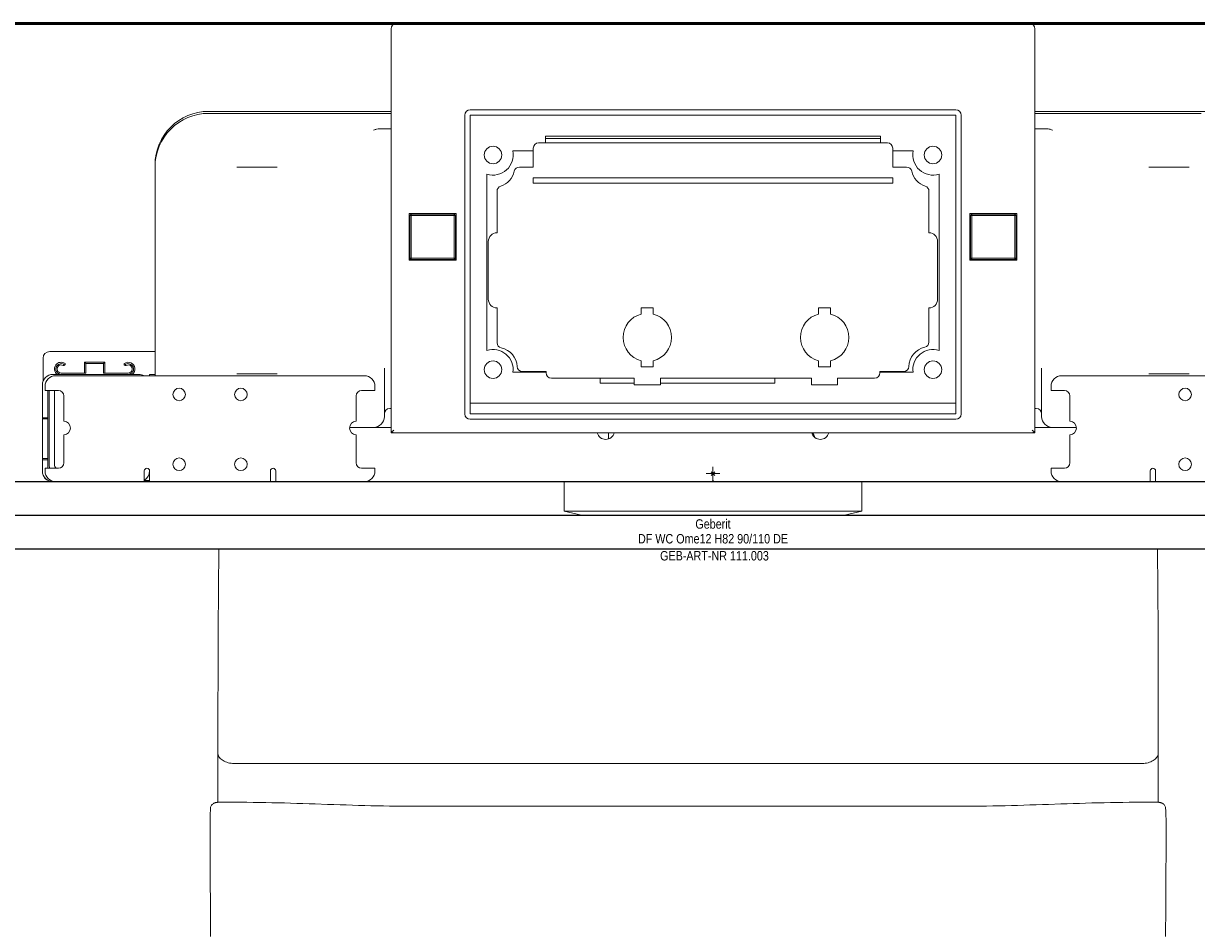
# Model space of a CAD drawing. Header units: millimetres. Extents: x 72202 to 304796, y 21658 to 519946.
# Tile 78 of 93: x 195968 to 196012, y 231973 to 232007. Entities that reach past the tile are written whole.
import ezdxf
from ezdxf.enums import TextEntityAlignment as Align

# ---------------------------------------------------------------- set-up
doc = ezdxf.new("R2010")
doc.units = ezdxf.units.MM
for name, color, linetype, lineweight in [('linia - gruba - projektowana', 170, 'Continuous', 50), ('LINIA- WYPOSAŻENIE SANITARNE', 160, 'Continuous', 15), ('WOD-KAN', 170, 'Continuous', 9), ('ŚCIANA G-K', 124, 'Continuous', 25)]:
    doc.layers.add(name, color=color, linetype=linetype, lineweight=lineweight)
doc.layers.add('LINIA-NIE DRUKOWAĆ', color=3, linetype='Continuous', lineweight=20, plot=False)
doc.styles.get("Standard").update_dxf_attribs({"font": 'ARIALN.TTF', "width": 0.75})

# ---------------------------------------------------------------- blocks, each defined once
blk = doc.blocks.new('VSDV')
at = {"layer": 'LINIA-NIE DRUKOWAĆ'}
for p, q in [((39660.828, -11241.763), (39637.228, -11241.763)), ((39637.028, -11241.963), (39637.028, -11256.913)), ((39661.028, -11256.913), (39661.028, -11241.963)), ((39658.078, -11244.978), (39639.978, -11244.978)), ((39637.028, -11245.038), (39630.228, -11245.038)), ((39630.228, -11245.113), (39637.028, -11245.113)), ((39639.778, -11245.178), (39639.778, -11256.313)), ((39639.978, -11256.313), (39639.978, -11245.178)), ((39639.978, -11245.178), (39658.078, -11245.178)), ((39658.078, -11245.178), (39658.078, -11256.313)), ((39658.278, -11256.313), (39658.278, -11245.178)), ((39667.828, -11245.038), (39661.028, -11245.038)), ((39661.028, -11245.113), (39667.228, -11245.113)), ((39636.629, -11245.684), (39637.028, -11245.684)), ((39661.028, -11245.684), (39661.426, -11245.684)), ((39642.528, -11246.213), (39655.528, -11246.213)), ((39642.778, -11246.213), (39642.778, -11245.963)), ((39642.778, -11245.963), (39655.278, -11245.963)), ((39655.278, -11246.053), (39642.778, -11246.053)), ((39655.278, -11245.963), (39655.278, -11246.213)), ((39641.563, -11246.513), (39642.328, -11246.513)), ((39642.328, -11247.113), (39642.328, -11246.413)), ((39655.728, -11246.413), (39655.728, -11247.113)), ((39655.728, -11246.513), (39656.493, -11246.513)), ((39628.228, -11247.038), (39628.228, -11247.113)), ((39628.228, -11247.113), (39628.228, -11254.888)), ((39631.778, -11247.113), (39631.28, -11247.113)), ((39631.778, -11247.113), (39632.277, -11247.113)), ((39632.776, -11247.113), (39632.277, -11247.113)), ((39641.812, -11247.113), (39642.328, -11247.113)), ((39655.728, -11247.113), (39656.244, -11247.113)), ((39665.778, -11247.113), (39665.28, -11247.113)), ((39665.778, -11247.113), (39666.277, -11247.113)), ((39666.776, -11247.113), (39666.277, -11247.113)), ((39640.603, -11253.947), (39640.603, -11247.378)), ((39642.328, -11247.513), (39642.828, -11247.513)), ((39642.328, -11247.713), (39642.328, -11247.513)), ((39642.828, -11247.513), (39646.571, -11247.513)), ((39646.924, -11247.513), (39646.571, -11247.513)), ((39646.924, -11247.513), (39647.281, -11247.513)), ((39647.281, -11247.513), (39647.635, -11247.513)), ((39650.421, -11247.513), (39647.635, -11247.513)), ((39650.421, -11247.513), (39650.774, -11247.513)), ((39650.774, -11247.513), (39651.131, -11247.513)), ((39651.485, -11247.513), (39651.131, -11247.513)), ((39651.485, -11247.513), (39655.228, -11247.513)), ((39655.228, -11247.513), (39655.728, -11247.513)), ((39655.728, -11247.513), (39655.728, -11247.713)), ((39657.453, -11247.378), (39657.453, -11253.947)), ((39640.978, -11249.563), (39640.978, -11248.016)), ((39642.828, -11247.713), (39642.328, -11247.713)), ((39646.571, -11247.713), (39642.828, -11247.713)), ((39646.571, -11247.713), (39646.924, -11247.713)), ((39647.281, -11247.713), (39646.924, -11247.713)), ((39647.635, -11247.713), (39647.281, -11247.713)), ((39647.635, -11247.713), (39650.421, -11247.713)), ((39650.774, -11247.713), (39650.421, -11247.713)), ((39651.131, -11247.713), (39650.774, -11247.713)), ((39651.131, -11247.713), (39651.485, -11247.713)), ((39655.228, -11247.713), (39651.485, -11247.713)), ((39655.728, -11247.713), (39655.228, -11247.713)), ((39657.078, -11248.016), (39657.078, -11249.563)), ((39637.703, -11248.838), (39639.453, -11248.838)), ((39637.703, -11250.588), (39637.703, -11248.838)), ((39637.728, -11248.913), (39637.778, -11248.863)), ((39637.778, -11248.913), (39637.728, -11248.913)), ((39637.728, -11248.913), (39637.728, -11250.513)), ((39637.778, -11248.863), (39637.778, -11248.913)), ((39639.378, -11248.863), (39637.778, -11248.863)), ((39637.778, -11250.513), (39637.778, -11248.913)), ((39637.778, -11248.913), (39639.378, -11248.913)), ((39639.378, -11248.863), (39639.428, -11248.913)), ((39639.378, -11248.913), (39639.378, -11248.863)), ((39639.428, -11248.913), (39639.378, -11248.913)), ((39639.378, -11248.913), (39639.378, -11250.513)), ((39639.428, -11250.513), (39639.428, -11248.913)), ((39639.453, -11248.838), (39639.453, -11250.588)), ((39658.603, -11248.838), (39660.353, -11248.838)), ((39658.603, -11250.588), (39658.603, -11248.838)), ((39658.628, -11248.913), (39658.678, -11248.863)), ((39658.678, -11248.913), (39658.628, -11248.913)), ((39658.628, -11248.913), (39658.628, -11250.513)), ((39658.678, -11248.863), (39658.678, -11248.913)), ((39660.278, -11248.863), (39658.678, -11248.863)), ((39658.678, -11250.513), (39658.678, -11248.913)), ((39658.678, -11248.913), (39660.278, -11248.913)), ((39660.278, -11248.863), (39660.328, -11248.913)), ((39660.278, -11248.913), (39660.278, -11248.863)), ((39660.328, -11248.913), (39660.278, -11248.913)), ((39660.278, -11248.913), (39660.278, -11250.513)), ((39660.328, -11250.513), (39660.328, -11248.913)), ((39660.353, -11248.838), (39660.353, -11250.588)), ((39640.653, -11252.038), (39640.653, -11249.888)), ((39657.403, -11249.888), (39657.403, -11252.038)), ((39639.453, -11250.588), (39637.703, -11250.588)), ((39637.728, -11250.513), (39637.728, -11250.588)), ((39637.728, -11250.513), (39637.778, -11250.513)), ((39637.778, -11250.563), (39637.728, -11250.513)), ((39637.778, -11250.513), (39637.778, -11250.563)), ((39639.378, -11250.513), (39637.778, -11250.513)), ((39637.778, -11250.563), (39639.378, -11250.563)), ((39639.378, -11250.563), (39639.378, -11250.513)), ((39639.428, -11250.513), (39639.378, -11250.563)), ((39639.378, -11250.513), (39639.428, -11250.513)), ((39639.428, -11250.588), (39639.428, -11250.513)), ((39660.353, -11250.588), (39658.603, -11250.588)), ((39658.628, -11250.513), (39658.628, -11250.588)), ((39658.628, -11250.513), (39658.678, -11250.513)), ((39658.678, -11250.563), (39658.628, -11250.513)), ((39658.678, -11250.513), (39658.678, -11250.563)), ((39660.278, -11250.513), (39658.678, -11250.513)), ((39658.678, -11250.563), (39660.278, -11250.563)), ((39660.278, -11250.563), (39660.278, -11250.513)), ((39660.328, -11250.513), (39660.278, -11250.563)), ((39660.278, -11250.513), (39660.328, -11250.513)), ((39660.328, -11250.588), (39660.328, -11250.513)), ((39640.978, -11253.659), (39640.978, -11252.363)), ((39646.353, -11252.363), (39646.803, -11252.363)), ((39646.353, -11252.591), (39646.353, -11252.363)), ((39646.803, -11252.363), (39646.803, -11252.591)), ((39652.963, -11252.363), (39653.413, -11252.363)), ((39652.963, -11252.591), (39652.963, -11252.363)), ((39653.413, -11252.363), (39653.413, -11252.591)), ((39657.078, -11252.363), (39657.078, -11253.634)), ((39628.228, -11253.988), (39624.303, -11253.988)), ((39624.053, -11254.238), (39624.053, -11255.098)), ((39625.598, -11254.388), (39625.598, -11254.788)), ((39625.648, -11254.438), (39625.598, -11254.388)), ((39626.358, -11254.388), (39625.598, -11254.388)), ((39625.648, -11254.788), (39625.648, -11254.438)), ((39625.648, -11254.438), (39626.308, -11254.438)), ((39626.308, -11254.438), (39626.358, -11254.388)), ((39626.308, -11254.438), (39626.308, -11254.788)), ((39626.358, -11254.788), (39626.358, -11254.388)), ((39636.778, -11254.813), (39636.778, -11254.613)), ((39646.353, -11254.563), (39646.353, -11254.334)), ((39646.803, -11254.563), (39646.353, -11254.563)), ((39646.803, -11254.334), (39646.803, -11254.563)), ((39652.963, -11254.563), (39652.963, -11254.334)), ((39653.413, -11254.563), (39652.963, -11254.563)), ((39653.413, -11254.334), (39653.413, -11254.563)), ((39661.278, -11254.613), (39661.278, -11254.813)), ((39627.628, -11254.838), (39624.428, -11254.838)), ((39624.528, -11254.888), (39636.028, -11254.888)), ((39624.728, -11254.788), (39625.648, -11254.788)), ((39627.228, -11254.788), (39626.308, -11254.788)), ((39628.228, -11254.838), (39628.028, -11254.838)), ((39628.028, -11254.888), (39628.028, -11254.838)), ((39631.28, -11254.813), (39631.778, -11254.813)), ((39632.277, -11254.813), (39631.778, -11254.813)), ((39632.277, -11254.813), (39632.776, -11254.813)), ((39636.778, -11254.813), (39636.778, -11256.413)), ((39642.803, -11254.763), (39641.571, -11254.763)), ((39642.803, -11254.738), (39641.927, -11254.738)), ((39642.803, -11254.783), (39642.803, -11254.738)), ((39646.091, -11254.983), (39643.003, -11254.983)), ((39644.818, -11255.163), (39644.818, -11254.983)), ((39646.091, -11255.233), (39646.091, -11254.983)), ((39652.701, -11254.983), (39647.065, -11254.983)), ((39647.065, -11254.983), (39647.065, -11255.233)), ((39651.338, -11254.983), (39651.338, -11255.163)), ((39652.701, -11255.233), (39652.701, -11254.983)), ((39655.053, -11254.983), (39653.675, -11254.983)), ((39653.675, -11254.983), (39653.675, -11255.233)), ((39655.253, -11254.738), (39655.253, -11254.783)), ((39656.128, -11254.738), (39655.253, -11254.738)), ((39656.485, -11254.763), (39655.253, -11254.763)), ((39661.278, -11256.413), (39661.278, -11254.813)), ((39662.028, -11254.888), (39673.528, -11254.888)), ((39665.28, -11254.813), (39665.778, -11254.813)), ((39666.277, -11254.813), (39665.778, -11254.813)), ((39666.277, -11254.813), (39666.776, -11254.813)), ((39624.028, -11255.238), (39624.028, -11256.458)), ((39624.128, -11255.438), (39624.128, -11255.288)), ((39624.128, -11255.438), (39624.628, -11255.438)), ((39624.228, -11255.438), (39624.228, -11256.458)), ((39624.278, -11255.488), (39624.278, -11258.188)), ((39624.478, -11255.488), (39624.478, -11258.188)), ((39635.928, -11255.438), (39636.428, -11255.438)), ((39636.428, -11255.288), (39636.428, -11255.438)), ((39646.091, -11255.163), (39644.818, -11255.163)), ((39647.065, -11255.233), (39646.091, -11255.233)), ((39651.338, -11255.163), (39647.065, -11255.163)), ((39653.675, -11255.233), (39652.701, -11255.233)), ((39661.628, -11255.438), (39661.628, -11255.288)), ((39661.628, -11255.438), (39662.128, -11255.438)), ((39624.828, -11255.638), (39624.828, -11256.588)), ((39635.728, -11256.588), (39635.728, -11255.638)), ((39639.978, -11255.913), (39658.078, -11255.913)), ((39662.328, -11255.638), (39662.328, -11256.588)), ((39636.978, -11256.113), (39637.028, -11256.113)), ((39658.078, -11256.313), (39639.978, -11256.313)), ((39661.028, -11256.113), (39661.078, -11256.113)), ((39624.028, -11256.458), (39624.228, -11256.458)), ((39624.028, -11256.498), (39624.028, -11256.458)), ((39624.028, -11256.498), (39624.228, -11256.498)), ((39624.028, -11257.978), (39624.028, -11256.498)), ((39624.228, -11256.458), (39624.228, -11256.498)), ((39624.228, -11256.498), (39624.228, -11257.978)), ((39635.479, -11256.813), (39636.378, -11256.813)), ((39636.378, -11256.813), (39637.028, -11256.813)), ((39639.978, -11256.513), (39658.078, -11256.513)), ((39661.028, -11256.813), (39661.678, -11256.813)), ((39661.678, -11256.813), (39662.577, -11256.813)), ((39624.828, -11257.088), (39624.828, -11258.138)), ((39635.728, -11258.138), (39635.728, -11257.088)), ((39637.028, -11257.013), (39637.028, -11256.913)), ((39637.128, -11257.013), (39637.028, -11257.013)), ((39637.128, -11256.913), (39637.057, -11256.983)), ((39637.128, -11257.013), (39660.928, -11257.013)), ((39645.128, -11257.247), (39645.128, -11257.013)), ((39660.999, -11256.983), (39660.928, -11256.913)), ((39661.028, -11257.013), (39660.928, -11257.013)), ((39661.028, -11256.913), (39661.028, -11257.013)), ((39662.328, -11257.088), (39662.328, -11258.138)), ((39624.028, -11257.978), (39624.228, -11257.978)), ((39624.028, -11258.018), (39624.028, -11257.978)), ((39624.228, -11258.018), (39624.028, -11258.018)), ((39624.028, -11258.018), (39624.028, -11258.438)), ((39624.228, -11257.978), (39624.228, -11258.018)), ((39624.228, -11258.018), (39624.228, -11258.338)), ((39624.128, -11258.438), (39624.128, -11258.338)), ((39624.628, -11258.338), (39624.128, -11258.338)), ((39627.828, -11258.838), (39627.828, -11258.438)), ((39628.028, -11258.838), (39628.028, -11258.438)), ((39632.528, -11258.838), (39632.528, -11258.438)), ((39632.728, -11258.438), (39632.728, -11258.838)), ((39636.428, -11258.338), (39635.928, -11258.338)), ((39636.428, -11258.338), (39636.428, -11258.438)), ((39649.028, -11258.538), (39648.778, -11258.538)), ((39648.957, -11258.608), (39649.099, -11258.467)), ((39648.957, -11258.467), (39649.099, -11258.608)), ((39649.028, -11258.538), (39649.028, -11258.288)), ((39649.028, -11258.538), (39649.278, -11258.538)), ((39649.028, -11258.538), (39649.028, -11258.788)), ((39661.628, -11258.438), (39661.628, -11258.338)), ((39662.128, -11258.338), (39661.628, -11258.338)), ((39665.328, -11258.838), (39665.328, -11258.438)), ((39665.528, -11258.838), (39665.528, -11258.438)), ((39624.528, -11258.838), (39624.428, -11258.838)), ((39627.828, -11258.838), (39624.528, -11258.838)), ((39627.828, -11258.788), (39628.028, -11258.788)), ((39632.528, -11258.838), (39628.028, -11258.838)), ((39632.728, -11258.838), (39632.528, -11258.838)), ((39636.028, -11258.838), (39632.728, -11258.838)), ((39649.013, -11258.838), (39636.028, -11258.838)), ((39643.478, -11259.938), (39643.478, -11258.838)), ((39649.013, -11258.808), (39649.013, -11258.838)), ((39649.013, -11258.808), (39649.043, -11258.808)), ((39649.043, -11258.838), (39649.013, -11258.838)), ((39649.043, -11258.838), (39649.043, -11258.808)), ((39662.028, -11258.838), (39649.043, -11258.838)), ((39654.578, -11259.938), (39654.578, -11258.838)), ((39665.328, -11258.838), (39662.028, -11258.838)), ((39665.528, -11258.838), (39665.328, -11258.838)), ((39670.028, -11258.838), (39665.528, -11258.838)), ((39654.578, -11259.938), (39643.478, -11259.938)), ((39644.128, -11260.089), (39643.478, -11259.938)), ((39653.928, -11260.089), (39644.128, -11260.089)), ((39653.928, -11260.089), (39654.578, -11259.938))]:
    blk.add_line(p, q, dxfattribs=at)
for centre, radius in [((39640.828, -11246.663), 0.325), ((39657.228, -11246.663), 0.325), ((39640.828, -11254.663), 0.325), ((39657.228, -11254.663), 0.325), ((39629.128, -11255.588), 0.235), ((39631.428, -11255.588), 0.235), ((39666.628, -11255.588), 0.235), ((39629.128, -11258.188), 0.235), ((39631.428, -11258.188), 0.235), ((39666.628, -11258.188), 0.235)]:
    blk.add_circle(centre, radius, dxfattribs=at)
for centre, radius, start, end in [((39637.228, -11241.963), 0.2, 90, 180), ((39660.828, -11241.963), 0.2, 0, 90), ((39639.978, -11245.178), 0.2, 90, 180), ((39658.078, -11245.178), 0.2, 0, 90), ((39630.228, -11247.038), 2, 90, 180), ((39630.228, -11247.113), 2, 90, 180), ((39642.528, -11246.413), 0.2, 90, 180), ((39655.528, -11246.413), 0.2, 0, 90), ((39640.828, -11246.663), 0.75, 252.5424, 11.537), ((39657.228, -11246.663), 0.75, 168.463, 287.4576), ((39641.812, -11247.313), 0.2, 90, 167.8468), ((39656.244, -11247.313), 0.2, 12.1532, 90), ((39640.883, -11247.113), 0.75, 288.0748, 347.8468), ((39657.173, -11247.113), 0.75, 192.1532, 251.9252), ((39641.178, -11248.016), 0.2, 108.0748, 180), ((39656.878, -11248.016), 0.2, 0, 71.9252), ((39640.978, -11249.888), 0.325, 90, 180), ((39657.078, -11249.888), 0.325, 0, 90), ((39640.978, -11252.038), 0.325, 180, 270), ((39657.078, -11252.038), 0.325, 270, 0), ((39646.578, -11253.463), 0.9, 104.4775, 255.5225), ((39646.578, -11253.463), 0.9, 284.4775, 75.5225), ((39653.188, -11253.463), 0.9, 104.4775, 255.5225), ((39653.188, -11253.463), 0.9, 284.4775, 75.5225), ((39641.178, -11253.659), 0.2, 180, 257.8468), ((39656.878, -11253.634), 0.2, 282.1532, 0), ((39624.303, -11254.238), 0.25, 90, 180), ((39640.828, -11254.663), 0.75, 352.3377, 107.4576), ((39640.978, -11254.588), 0.75, 3.017, 77.8468), ((39657.078, -11254.563), 0.75, 102.1532, 178.492), ((39657.228, -11254.663), 0.75, 72.5424, 187.6623), ((39624.728, -11254.638), 0.25, 53.1301, 233.1301), ((39624.728, -11254.638), 0.2, 45.6385, 270), ((39624.728, -11254.638), 0.15, 60, 270), ((39624.828, -11254.464), 0.05, 240, 322.8192), ((39627.228, -11254.638), 0.25, 306.8699, 126.8699), ((39627.228, -11254.638), 0.2, 270, 134.3615), ((39627.128, -11254.464), 0.05, 217.1808, 300), ((39627.228, -11254.638), 0.15, 270, 120), ((39641.927, -11254.538), 0.2, 183.017, 270), ((39656.128, -11254.538), 0.2, 270, 358.492), ((39624.428, -11255.238), 0.4, 90, 180), ((39624.528, -11255.288), 0.4, 90, 180), ((39627.628, -11255.238), 0.4, 61.045, 90), ((39636.028, -11255.288), 0.4, 0, 90), ((39643.003, -11254.783), 0.2, 180, 270), ((39655.053, -11254.783), 0.2, 270, 0), ((39662.028, -11255.288), 0.4, 90, 180), ((39624.678, -11255.488), 0.4, 172.8192, 180), ((39624.678, -11255.488), 0.2, 165.5225, 180), ((39624.628, -11255.638), 0.2, 0, 90), ((39635.928, -11255.638), 0.2, 90, 180), ((39662.128, -11255.638), 0.2, 0, 90), ((39636.978, -11256.313), 0.2, 90, 180), ((39639.978, -11256.313), 0.2, 180, 270), ((39658.078, -11256.313), 0.2, 270, 0), ((39661.078, -11256.313), 0.2, 0, 90), ((39624.828, -11256.838), 0.25, 270, 90), ((39635.728, -11256.838), 0.25, 90, 270), ((39636.378, -11256.413), 0.4, 270, 0), ((39661.678, -11256.413), 0.4, 180, 270), ((39662.328, -11256.838), 0.25, 270, 90), ((39637.128, -11256.913), 0.1, 180, 225), ((39637.128, -11256.913), 0.1, 225, 270), ((39645.028, -11256.938), 0.325, 193.3424, 346.6576), ((39653.028, -11256.938), 0.325, 193.3424, 346.6576), ((39652.528, -11257.238), 0.3, 8.9608, 48.5904), ((39660.928, -11256.913), 0.1, 270, 315), ((39660.928, -11256.913), 0.1, 315, 0), ((39624.428, -11258.438), 0.4, 180, 270), ((39624.528, -11258.438), 0.4, 180, 270), ((39624.678, -11258.188), 0.4, 180, 202.0243), ((39624.678, -11258.188), 0.2, 180, 228.5904), ((39624.628, -11258.138), 0.2, 270, 0), ((39627.928, -11258.438), 0.1, 0, 180), ((39627.628, -11258.438), 0.4, 300, 0), ((39632.628, -11258.438), 0.1, 0, 180), ((39635.928, -11258.138), 0.2, 180, 270), ((39636.028, -11258.438), 0.4, 270, 0), ((39662.028, -11258.438), 0.4, 180, 270), ((39662.128, -11258.138), 0.2, 270, 0), ((39665.428, -11258.438), 0.1, 0, 180), ((39624.303, -11258.538), 0.25, 192.5561, 244.7635)]:
    blk.add_arc(centre, radius, start, end, dxfattribs=at)
for points, knots in [([(39636.629, -11245.684), (39636.621, -11245.684), (39636.613, -11245.684), (39636.563, -11245.686), (39636.523, -11245.692), (39636.447, -11245.711), (39636.412, -11245.723), (39636.378, -11245.74), (39636.378, -11245.74), (39636.378, -11245.74)], [0, 0, 0, 0, 0.0252632, 0.0252632, 0.1481022, 0.1481022, 0.2666074, 0.2666074, 0.2676793, 0.2676793, 0.2676793, 0.2676793]), ([(39661.678, -11245.74), (39661.678, -11245.74), (39661.677, -11245.74), (39661.641, -11245.722), (39661.602, -11245.708), (39661.517, -11245.689), (39661.472, -11245.684), (39661.426, -11245.684)], [-0.0010763, -0.0010763, -0.0010763, -0.0010763, 0, 0, 0.1303988, 0.1303988, 0.268066, 0.268066, 0.268066, 0.268066]), ([(39624.878, -11254.464), (39624.878, -11254.47), (39624.877, -11254.476), (39624.873, -11254.486), (39624.871, -11254.491), (39624.868, -11254.495)], [0.31713592, 0.31713592, 0.31713592, 0.31713592, 0.33808115, 0.33808115, 0.35843629, 0.35843629, 0.35843629, 0.35843629]), ([(39627.088, -11254.495), (39627.085, -11254.491), (39627.082, -11254.486), (39627.079, -11254.476), (39627.078, -11254.47), (39627.078, -11254.464)], [0.16351927, 0.16351927, 0.16351927, 0.16351927, 0.1838744, 0.1838744, 0.20481963, 0.20481963, 0.20481963, 0.20481963])]:
    blk.add_open_spline(points, degree=3, knots=knots, dxfattribs=at)
for points, weights in [([(39624.878, -11254.464), (39624.878, -11254.452), (39624.878, -11254.438)], [1.08976678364, 1.11538659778, 1.13803831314]), ([(39627.078, -11254.438), (39627.078, -11254.452), (39627.078, -11254.464)], [1.13803831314, 1.11538659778, 1.08976678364])]:
    blk.add_rational_spline(points, weights, degree=2, dxfattribs=at)
for s, p in [('Geberit', (39649.028, -11260.589)), ('DF WC Ome12 H82 90/110 DE', (39649.028, -11261.139)), ('GEB-ART-NR 111.003', (39649.083, -11261.773))]:
    blk.add_text(s, height=0.35, dxfattribs=at).set_placement(p, align=Align.CENTER)
blk = doc.blocks.new('drehj')
at = {"layer": 'WOD-KAN'}
for p, q in [((-5695.206, 14942.739), (-5695.214, 14941.653)), ((-5659.603, 14941.653), (-5659.611, 14942.739)), ((-5695.214, 14941.653), (-5695.22, 14940.567)), ((-5659.596, 14940.567), (-5659.603, 14941.653)), ((-5695.222, 14940.338), (-5695.223, 14940.11)), ((-5695.22, 14940.567), (-5695.222, 14940.338)), ((-5659.595, 14940.338), (-5659.596, 14940.567)), ((-5659.594, 14940.11), (-5659.595, 14940.338)), ((-5695.224, 14939.881), (-5695.225, 14939.653)), ((-5695.223, 14940.11), (-5695.224, 14939.881)), ((-5659.593, 14939.881), (-5659.594, 14940.11)), ((-5659.592, 14939.653), (-5659.593, 14939.881)), ((-5695.225, 14939.653), (-5695.226, 14939.424)), ((-5695.226, 14939.424), (-5695.226, 14939.196)), ((-5659.591, 14939.424), (-5659.592, 14939.653)), ((-5659.59, 14939.196), (-5659.591, 14939.424)), ((-5695.227, 14938.967), (-5695.228, 14938.739)), ((-5695.226, 14939.196), (-5695.227, 14938.967)), ((-5659.59, 14938.967), (-5659.59, 14939.196)), ((-5659.589, 14938.739), (-5659.59, 14938.967)), ((-5695.228, 14938.739), (-5695.228, 14938.612)), ((-5695.228, 14938.612), (-5695.227, 14938.487)), ((-5695.227, 14938.487), (-5695.225, 14938.366)), ((-5659.592, 14938.366), (-5659.59, 14938.487)), ((-5659.59, 14938.487), (-5659.589, 14938.612)), ((-5659.589, 14938.612), (-5659.589, 14938.739)), ((-5695.225, 14938.366), (-5695.222, 14938.251)), ((-5695.222, 14938.251), (-5695.219, 14938.144)), ((-5695.219, 14938.144), (-5695.215, 14938.046)), ((-5695.215, 14938.046), (-5695.21, 14937.96)), ((-5659.607, 14937.96), (-5659.602, 14938.046)), ((-5659.602, 14938.046), (-5659.598, 14938.144)), ((-5659.598, 14938.144), (-5659.595, 14938.251)), ((-5659.595, 14938.251), (-5659.592, 14938.366)), ((-5695.21, 14937.96), (-5695.206, 14937.929)), ((-5695.206, 14937.929), (-5695.197, 14937.899)), ((-5695.197, 14937.899), (-5695.184, 14937.872)), ((-5695.184, 14937.872), (-5695.169, 14937.848)), ((-5695.169, 14937.848), (-5695.151, 14937.827)), ((-5695.151, 14937.827), (-5695.13, 14937.808)), ((-5695.13, 14937.808), (-5695.107, 14937.791)), ((-5695.107, 14937.791), (-5695.098, 14937.785)), ((-5695.098, 14937.785), (-5695.088, 14937.78)), ((-5695.088, 14937.78), (-5695.078, 14937.775)), ((-5695.078, 14937.775), (-5695.068, 14937.77)), ((-5695.068, 14937.77), (-5695.058, 14937.766)), ((-5695.058, 14937.766), (-5695.047, 14937.762)), ((-5695.047, 14937.762), (-5695.036, 14937.758)), ((-5695.036, 14937.758), (-5695.025, 14937.755)), ((-5695.025, 14937.755), (-5695.014, 14937.752)), ((-5695.014, 14937.752), (-5694.994, 14937.748)), ((-5694.994, 14937.748), (-5694.984, 14937.747)), ((-5694.984, 14937.747), (-5694.974, 14937.745)), ((-5694.974, 14937.745), (-5694.963, 14937.744)), ((-5694.963, 14937.744), (-5694.951, 14937.742)), ((-5694.951, 14937.742), (-5694.939, 14937.742)), ((-5694.939, 14937.742), (-5694.926, 14937.741)), ((-5694.934, 14936.731), (-5694.933, 14937.741)), ((-5694.926, 14937.741), (-5694.913, 14937.74)), ((-5694.913, 14937.74), (-5694.897, 14937.74)), ((-5694.897, 14937.74), (-5694.882, 14937.74)), ((-5694.882, 14937.74), (-5694.32, 14937.74)), ((-5694.32, 14937.74), (-5694.086, 14937.741)), ((-5694.086, 14937.741), (-5693.852, 14937.742)), ((-5693.852, 14937.742), (-5693.618, 14937.745)), ((-5693.618, 14937.745), (-5693.385, 14937.748)), ((-5693.385, 14937.748), (-5693.153, 14937.752)), ((-5693.153, 14937.752), (-5692.921, 14937.757)), ((-5692.921, 14937.757), (-5692.69, 14937.762)), ((-5692.69, 14937.762), (-5692.458, 14937.768)), ((-5692.458, 14937.768), (-5692.226, 14937.775)), ((-5692.226, 14937.775), (-5691.995, 14937.782)), ((-5691.995, 14937.782), (-5691.764, 14937.789)), ((-5691.764, 14937.789), (-5691.534, 14937.796)), ((-5691.534, 14937.796), (-5691.304, 14937.804)), ((-5691.304, 14937.804), (-5690.845, 14937.819)), ((-5690.845, 14937.819), (-5690.615, 14937.827)), ((-5690.615, 14937.827), (-5690.384, 14937.834)), ((-5690.384, 14937.834), (-5690.154, 14937.842)), ((-5690.154, 14937.842), (-5689.923, 14937.849)), ((-5689.923, 14937.849), (-5689.692, 14937.856)), ((-5689.692, 14937.856), (-5689.46, 14937.862)), ((-5689.46, 14937.862), (-5689.23, 14937.868)), ((-5689.23, 14937.868), (-5688.998, 14937.874)), ((-5688.998, 14937.874), (-5688.766, 14937.878)), ((-5688.766, 14937.878), (-5688.533, 14937.882)), ((-5688.533, 14937.882), (-5688.3, 14937.885)), ((-5688.3, 14937.885), (-5688.066, 14937.888)), ((-5688.066, 14937.888), (-5687.832, 14937.889)), ((-5687.832, 14937.889), (-5667.185, 14937.89)), ((-5687.832, 14937.889), (-5687.804, 14937.889)), ((-5687.804, 14937.889), (-5687.775, 14937.889)), ((-5687.775, 14937.889), (-5687.746, 14937.889)), ((-5687.746, 14937.889), (-5687.718, 14937.889)), ((-5687.718, 14937.889), (-5687.689, 14937.889)), ((-5687.689, 14937.889), (-5687.661, 14937.89)), ((-5687.661, 14937.89), (-5687.632, 14937.89)), ((-5667.185, 14937.89), (-5667.156, 14937.89)), ((-5667.156, 14937.89), (-5667.127, 14937.889)), ((-5667.127, 14937.889), (-5667.099, 14937.889)), ((-5667.099, 14937.889), (-5667.07, 14937.889)), ((-5667.07, 14937.889), (-5667.042, 14937.889)), ((-5667.042, 14937.889), (-5667.013, 14937.889)), ((-5667.013, 14937.889), (-5666.985, 14937.889)), ((-5666.985, 14937.889), (-5666.751, 14937.888)), ((-5666.751, 14937.888), (-5666.517, 14937.885)), ((-5666.517, 14937.885), (-5666.283, 14937.882)), ((-5666.283, 14937.882), (-5666.051, 14937.878)), ((-5666.051, 14937.878), (-5665.819, 14937.874)), ((-5665.819, 14937.874), (-5665.587, 14937.868)), ((-5665.587, 14937.868), (-5665.357, 14937.862)), ((-5665.357, 14937.862), (-5665.125, 14937.856)), ((-5665.125, 14937.856), (-5664.894, 14937.849)), ((-5664.894, 14937.849), (-5664.663, 14937.842)), ((-5664.663, 14937.842), (-5664.433, 14937.834)), ((-5664.433, 14937.834), (-5664.202, 14937.827)), ((-5664.202, 14937.827), (-5663.972, 14937.819)), ((-5663.972, 14937.819), (-5663.513, 14937.804)), ((-5663.513, 14937.804), (-5663.283, 14937.796)), ((-5663.283, 14937.796), (-5663.052, 14937.789)), ((-5663.052, 14937.789), (-5662.822, 14937.782)), ((-5662.822, 14937.782), (-5662.591, 14937.775)), ((-5662.591, 14937.775), (-5662.359, 14937.768)), ((-5662.359, 14937.768), (-5662.127, 14937.762)), ((-5662.127, 14937.762), (-5661.896, 14937.757)), ((-5661.896, 14937.757), (-5661.664, 14937.752)), ((-5661.664, 14937.752), (-5661.432, 14937.748)), ((-5661.432, 14937.748), (-5661.199, 14937.745)), ((-5661.199, 14937.745), (-5660.965, 14937.742)), ((-5660.965, 14937.742), (-5660.731, 14937.741)), ((-5660.731, 14937.741), (-5660.496, 14937.74)), ((-5660.496, 14937.74), (-5659.935, 14937.74)), ((-5659.935, 14937.74), (-5659.919, 14937.74)), ((-5659.919, 14937.74), (-5659.904, 14937.74)), ((-5659.904, 14937.74), (-5659.891, 14937.741)), ((-5659.891, 14937.741), (-5659.878, 14937.742)), ((-5659.884, 14937.741), (-5659.883, 14936.731)), ((-5659.878, 14937.742), (-5659.866, 14937.742)), ((-5659.866, 14937.742), (-5659.854, 14937.744)), ((-5659.854, 14937.744), (-5659.843, 14937.745)), ((-5659.843, 14937.745), (-5659.833, 14937.747)), ((-5659.833, 14937.747), (-5659.823, 14937.748)), ((-5659.823, 14937.748), (-5659.803, 14937.752)), ((-5659.803, 14937.752), (-5659.792, 14937.755)), ((-5659.792, 14937.755), (-5659.781, 14937.758)), ((-5659.781, 14937.758), (-5659.77, 14937.762)), ((-5659.77, 14937.762), (-5659.759, 14937.766)), ((-5659.759, 14937.766), (-5659.749, 14937.77)), ((-5659.749, 14937.77), (-5659.738, 14937.775)), ((-5659.738, 14937.775), (-5659.728, 14937.78)), ((-5659.728, 14937.78), (-5659.719, 14937.785)), ((-5659.719, 14937.785), (-5659.71, 14937.791)), ((-5659.71, 14937.791), (-5659.687, 14937.808)), ((-5659.687, 14937.808), (-5659.666, 14937.827)), ((-5659.666, 14937.827), (-5659.648, 14937.848)), ((-5659.648, 14937.848), (-5659.633, 14937.872)), ((-5659.633, 14937.872), (-5659.62, 14937.899)), ((-5659.62, 14937.899), (-5659.611, 14937.929)), ((-5659.611, 14937.929), (-5659.607, 14937.96)), ((-5694.935, 14936.604), (-5694.934, 14936.731)), ((-5659.883, 14936.731), (-5659.882, 14936.604)), ((-5694.936, 14936.112), (-5694.935, 14936.351)), ((-5694.935, 14936.477), (-5694.935, 14936.604)), ((-5694.935, 14936.351), (-5694.935, 14936.477)), ((-5694.653, 14936.235), (-5694.698, 14936.215)), ((-5694.604, 14936.253), (-5694.653, 14936.235)), ((-5694.554, 14936.267), (-5694.604, 14936.253)), ((-5694.501, 14936.279), (-5694.554, 14936.267)), ((-5694.447, 14936.287), (-5694.501, 14936.279)), ((-5694.392, 14936.292), (-5694.447, 14936.287)), ((-5694.337, 14936.293), (-5694.392, 14936.292)), ((-5677.408, 14936.293), (-5694.337, 14936.293)), ((-5660.48, 14936.293), (-5677.408, 14936.293)), ((-5660.425, 14936.292), (-5660.48, 14936.293)), ((-5660.37, 14936.287), (-5660.425, 14936.292)), ((-5660.316, 14936.279), (-5660.37, 14936.287)), ((-5660.263, 14936.267), (-5660.316, 14936.279)), ((-5660.213, 14936.253), (-5660.263, 14936.267)), ((-5660.164, 14936.235), (-5660.213, 14936.253)), ((-5660.118, 14936.215), (-5660.164, 14936.235)), ((-5659.882, 14936.604), (-5659.882, 14936.477)), ((-5659.882, 14936.477), (-5659.882, 14936.351)), ((-5659.882, 14936.351), (-5659.881, 14936.112)), ((-5694.937, 14936.002), (-5694.936, 14936.112)), ((-5694.937, 14935.902), (-5694.937, 14936.002)), ((-5694.934, 14935.938), (-5694.937, 14935.902)), ((-5694.936, 14934.37), (-5694.937, 14935.889)), ((-5694.927, 14935.974), (-5694.934, 14935.938)), ((-5694.914, 14936.009), (-5694.927, 14935.974)), ((-5694.896, 14936.044), (-5694.914, 14936.009)), ((-5694.874, 14936.077), (-5694.896, 14936.044)), ((-5694.847, 14936.108), (-5694.874, 14936.077)), ((-5694.816, 14936.138), (-5694.847, 14936.108)), ((-5694.78, 14936.166), (-5694.816, 14936.138)), ((-5694.741, 14936.191), (-5694.78, 14936.166)), ((-5694.698, 14936.215), (-5694.741, 14936.191)), ((-5660.076, 14936.191), (-5660.118, 14936.215)), ((-5660.037, 14936.166), (-5660.076, 14936.191)), ((-5660.001, 14936.138), (-5660.037, 14936.166)), ((-5659.97, 14936.108), (-5660.001, 14936.138)), ((-5659.943, 14936.077), (-5659.97, 14936.108)), ((-5659.92, 14936.044), (-5659.943, 14936.077)), ((-5659.903, 14936.009), (-5659.92, 14936.044)), ((-5659.89, 14935.974), (-5659.903, 14936.009)), ((-5659.883, 14935.938), (-5659.89, 14935.974)), ((-5659.88, 14935.902), (-5659.883, 14935.938)), ((-5659.881, 14936.112), (-5659.88, 14936.002)), ((-5659.881, 14934.37), (-5659.88, 14935.889)), ((-5659.88, 14936.002), (-5659.88, 14935.902)), ((-5694.932, 14932.851), (-5694.936, 14934.37)), ((-5659.885, 14932.851), (-5659.881, 14934.37)), ((-5694.926, 14931.333), (-5694.932, 14932.851)), ((-5659.891, 14931.333), (-5659.885, 14932.851)), ((-5694.918, 14929.814), (-5694.926, 14931.333)), ((-5659.899, 14929.814), (-5659.891, 14931.333)), ((-5694.902, 14928.295), (-5694.918, 14929.814)), ((-5659.915, 14928.295), (-5659.899, 14929.814)), ((-5694.308, 14928.295), (-5694.902, 14928.295)), ((-5694.868, 14928.295), (-5694.16, 14928.295)), ((-5694.16, 14928.295), (-5662.562, 14928.295)), ((-5662.562, 14928.295), (-5660.656, 14928.295)), ((-5660.656, 14928.295), (-5659.949, 14928.295)), ((-5660.508, 14928.295), (-5660.423, 14928.295)), ((-5660.423, 14928.295), (-5660.259, 14928.295)), ((-5660.259, 14928.295), (-5660.055, 14928.295)), ((-5660.055, 14928.295), (-5659.963, 14928.295)), ((-5659.963, 14928.295), (-5659.915, 14928.295))]:
    blk.add_line(p, q, dxfattribs=at)

msp = doc.modelspace()

# ---------------------------------------------------------------- linework, layer by layer
at = {"layer": 'linia - gruba - projektowana'}
msp.add_line((195818.292, 232006.874), (196118.292, 232006.874), dxfattribs=at)
at = {"layer": 'LINIA-NIE DRUKOWAĆ'}
msp.add_lwpolyline([(196048.292, 232006.874), (196048.292, 231813.874), (195940.292, 231813.874), (195940.292, 231823.874), (195932.292, 231823.874), (195932.292, 231813.874), (195818.292, 231813.874), (195818.292, 232006.874), (195932.292, 232006.874), (195932.292, 231913.874), (195940.292, 231913.874), (195940.292, 232006.874), (196048.292, 232006.874)], dxfattribs=at)
at = {"layer": 'ŚCIANA G-K'}
msp.add_line((196046.292, 231989.799), (195942.292, 231989.799), dxfattribs=at)
at = {"layer": 'ŚCIANA G-K', "ltscale": 1.2}
for p, q in [((195942.292, 231988.549), (196046.292, 231988.549)), ((195942.292, 231987.299), (196046.292, 231987.299))]:
    msp.add_line(p, q, dxfattribs=at)

# ---------------------------------------------------------------- block references
at = {"layer": 'LINIA- WYPOSAŻENIE SANITARNE'}
msp.add_blockref('VSDV', (156344.749, 243248.637), dxfattribs=at)
at = {"layer": 'WOD-KAN', "rotation": 180}
msp.add_blockref('drehj', (190315.44, 246915.594), dxfattribs=at)

doc.saveas('drawing.dxf')
